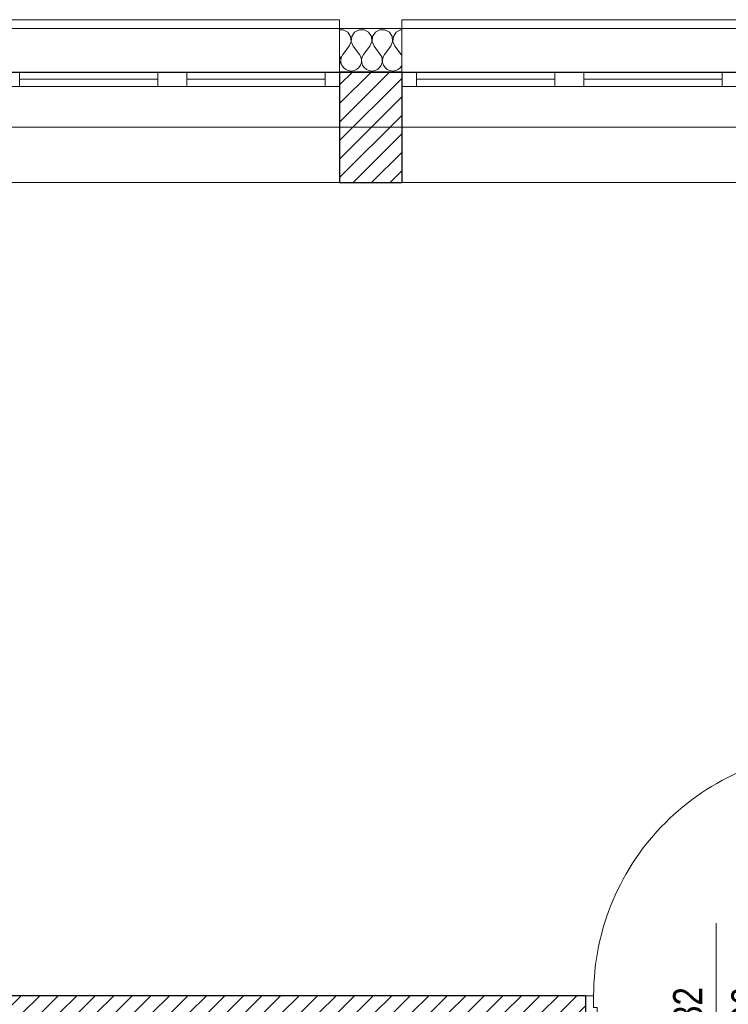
# Model space of a CAD drawing. Header units: millimetres. Extents: x -21056 to 421, y 9759 to 15589.
# Tile 28 of 120: x -6704 to -6461, y 11017 to 11355. Entities that reach past the tile are written whole.
import ezdxf
from ezdxf.enums import TextEntityAlignment as Align

# ---------------------------------------------------------------- set-up
doc = ezdxf.new("R2010")
doc.units = ezdxf.units.MM
doc.header["$LTSCALE"] = 25
doc.header["$MEASUREMENT"] = 0
doc.linetypes.add('Kropki i Kreski', pattern=[670.277762, 352.777767, -176.388884, 0, -141.111112])
doc.linetypes.add('Przerywana', pattern=[240, 120, -120])
for name, color, linetype in [('Drzwi ArchiCAD', 7, 'Continuous'), ('Konstrukcja - Siatki mod', 7, 'Continuous'), ('KR_INW', 7, 'Continuous'), ('NAPIS_SODON', 7, 'Continuous'), ('Znaczniki drzwi ArchiCADa', 7, 'Continuous')]:
    doc.layers.add(name, color=color, linetype=linetype)
for name, color, linetype, lineweight in [('Drzwi ArchiCAD_Nr_pióra__1', 7, 'Continuous', 13), ('Drzwi ArchiCAD_Nr_pióra__27', 7, 'Continuous', 25), ('Konstrukcja - Siatki mod_Nr_pióra__48', 1, 'Continuous', 15), ('KR_INW_Nr_pióra__101', 252, 'Continuous', 5), ('KR_INW_Nr_pióra__102', 3, 'Continuous', 5), ('KR_INW_Nr_pióra__27', 7, 'Continuous', 25), ('KR_INW_Nr_pióra__47', 7, 'Continuous', 15), ('NAPIS_SODON_Nr_pióra__1', 7, 'Continuous', 13), ('Okna ArchiCADa_Nr_pióra__1', 7, 'Continuous', 13), ('Znaczniki drzwi ArchiCADa_Nr_pióra__20', 1, 'Continuous', 13), ('Znaczniki drzwi ArchiCADa_Nr_pióra__7', 7, 'Continuous', 13)]:
    doc.layers.add(name, color=color, linetype=linetype, lineweight=lineweight)
doc.styles.add('GENERATED_STYLE_1', font='ARIALN.TTF')
pattern_1 = [(45, (0, 0), (-31.819804, 31.819804), [])]

# ---------------------------------------------------------------- blocks, each defined once
blk = doc.blocks.new('Strop_1', base_point=(179225, 121523.3))
at = {"layer": 'NAPIS_SODON_Nr_pióra__1', "linetype": 'Continuous', "flags": 128}
blk.add_lwpolyline([(179225, 121523.3), (179225.9, 107003.8), (250898.3, 107008.3), (250897.4, 121527.8)], close=True, dxfattribs=at)
blk = doc.blocks.new('*X160')
at = {"layer": 'KR_INW_Nr_pióra__102', "linetype": 'Continuous'}
for p, q in [((181758.7, 121670.9), (181746.2, 121670.9)), ((181774, 121662.7), (181758.7, 121670.9)), ((181783.7, 121648.2), (181774, 121662.7)), ((181797.4, 121662.7), (181787.8, 121648.2)), ((181812.7, 121670.9), (181797.4, 121662.7)), ((181830.1, 121670.9), (181812.7, 121670.9)), ((181845.5, 121662.7), (181830.1, 121670.9)), ((181855.1, 121648.2), (181845.5, 121662.7)), ((181868.8, 121662.7), (181859.2, 121648.2)), ((181884.2, 121670.9), (181868.8, 121662.7)), ((181901.6, 121670.9), (181884.2, 121670.9)), ((181916.9, 121662.7), (181901.6, 121670.9)), ((181926.5, 121648.2), (181916.9, 121662.7)), ((181940.3, 121662.7), (181930.6, 121648.2)), ((181955.6, 121670.9), (181940.3, 121662.7)), ((181959.9, 121670.9), (181955.6, 121670.9)), ((181778.6, 121614.9), (181785.3, 121630.9)), ((181785.3, 121630.9), (181783.7, 121648.2)), ((181787.8, 121648.2), (181786.1, 121630.9)), ((181786.1, 121630.9), (181792.9, 121614.9)), ((181850, 121614.9), (181856.7, 121630.9)), ((181856.7, 121630.9), (181855.1, 121648.2)), ((181859.2, 121648.2), (181857.6, 121630.9)), ((181857.6, 121630.9), (181864.3, 121614.9)), ((181921.4, 121614.9), (181928.2, 121630.9)), ((181928.2, 121630.9), (181926.5, 121648.2)), ((181930.6, 121648.2), (181929, 121630.9)), ((181929, 121630.9), (181935.7, 121614.9)), ((181778.6, 121614.9), (181757.1, 121586.3)), ((181792.9, 121614.9), (181814.3, 121586.3)), ((181850, 121614.9), (181828.6, 121586.3)), ((181864.3, 121614.9), (181885.7, 121586.3)), ((181921.4, 121614.9), (181900, 121586.3)), ((181935.7, 121614.9), (181957.1, 121586.3)), ((181747.6, 121577.7), (181746.2, 121580.2)), ((181749.9, 121568.1), (181747.6, 121577.7)), ((181749.4, 121558.2), (181749.9, 121568.1)), ((181752.4, 121577.7), (181750.1, 121568.1)), ((181750.1, 121568.1), (181750.6, 121558.2)), ((181757.1, 121586.3), (181752.4, 121577.7)), ((181819.1, 121577.7), (181814.3, 121586.3)), ((181821.3, 121568.1), (181819.1, 121577.7)), ((181820.8, 121558.2), (181821.3, 121568.1)), ((181823.8, 121577.7), (181821.6, 121568.1)), ((181821.6, 121568.1), (181822.1, 121558.2)), ((181828.6, 121586.3), (181823.8, 121577.7)), ((181890.5, 121577.7), (181885.7, 121586.3)), ((181892.7, 121568.1), (181890.5, 121577.7)), ((181892.2, 121558.2), (181892.7, 121568.1)), ((181895.2, 121577.7), (181893, 121568.1)), ((181893, 121568.1), (181893.5, 121558.2)), ((181900, 121586.3), (181895.2, 121577.7)), ((181959.9, 121581.3), (181957.1, 121586.3)), ((181746.2, 121548.9), (181749.4, 121558.2)), ((181750.6, 121558.2), (181753.8, 121548.9)), ((181753.8, 121548.9), (181759.4, 121540.8)), ((181759.4, 121540.8), (181766.9, 121534.5)), ((181766.9, 121534.5), (181776, 121530.5)), ((181776, 121530.5), (181785.7, 121529.2)), ((181785.7, 121529.2), (181795.5, 121530.5)), ((181795.5, 121530.5), (181804.5, 121534.5)), ((181804.5, 121534.5), (181812.1, 121540.8)), ((181812.1, 121540.8), (181817.7, 121548.9)), ((181817.7, 121548.9), (181820.8, 121558.2)), ((181822.1, 121558.2), (181825.2, 121548.9)), ((181825.2, 121548.9), (181830.8, 121540.8)), ((181830.8, 121540.8), (181838.4, 121534.5)), ((181838.4, 121534.5), (181847.4, 121530.5)), ((181847.4, 121530.5), (181857.1, 121529.2)), ((181857.1, 121529.2), (181866.9, 121530.5)), ((181866.9, 121530.5), (181875.9, 121534.5)), ((181875.9, 121534.5), (181883.5, 121540.8)), ((181883.5, 121540.8), (181889.1, 121548.9)), ((181889.1, 121548.9), (181892.2, 121558.2)), ((181893.5, 121558.2), (181896.6, 121548.9)), ((181896.6, 121548.9), (181902.2, 121540.8)), ((181902.2, 121540.8), (181909.8, 121534.5)), ((181909.8, 121534.5), (181918.8, 121530.5)), ((181918.8, 121530.5), (181928.6, 121529.2)), ((181928.6, 121529.2), (181938.3, 121530.5)), ((181938.3, 121530.5), (181947.3, 121534.5)), ((181947.3, 121534.5), (181954.9, 121540.8)), ((181954.9, 121540.8), (181959.9, 121548))]:
    blk.add_line(p, q, dxfattribs=at)
blk = doc.blocks.new('Okno podwójne 19')
at = {"layer": 'Okna ArchiCADa_Nr_pióra__1', "linetype": 'Continuous'}
for p, q in [((-575, 330), (575, 330)), ((-575, 0), (-525, 0)), ((-575, -50), (-575, 0)), ((-525, 0), (-525, -50)), ((-525, 0), (-50, 0)), ((-50, -50), (-50, 0)), ((-50, 0), (0, 0)), ((0, 0), (50, 0)), ((50, 0), (50, -50)), ((50, 0), (525, 0)), ((525, -50), (525, 0)), ((525, 0), (575, 0)), ((575, -50), (575, 0)), ((-525, -25), (-50, -25)), ((50, -25), (525, -25)), ((-525, -50), (-575, -50)), ((-50, -50), (-525, -50)), ((0, -50), (-50, -50)), ((50, -50), (0, -50)), ((525, -50), (50, -50)), ((575, -50), (525, -50)), ((-575, -200), (575, -200)), ((-575, -200), (-575, -230)), ((575, -230), (575, -200)), ((-575, -230), (575, -230))]:
    blk.add_line(p, q, dxfattribs=at)
blk = doc.blocks.new('Ściana_1', base_point=(179075.1, 121675.6))
at = {"layer": 'KR_INW_Nr_pióra__101', "linetype": 'Continuous'}
h = blk.add_hatch(dxfattribs=at)
h.set_pattern_fill('Cegła_licówka', color=256, style=0, pattern_type=2)
h.set_pattern_definition(pattern_1)
h.paths.add_polyline_path([(181746.2, 121145.6), (181959.9, 121145.6), (181959.9, 121475.6), (181959.9, 121525.6), (181746.2, 121525.6), (181746.2, 121475.6)])
at = {"layer": 'KR_INW_Nr_pióra__27', "linetype": 'Continuous'}
for p, q in [((181959.9, 121525.6), (181746.2, 121525.6)), ((181746.2, 121525.6), (181746.2, 121475.6)), ((181959.9, 121525.6), (181959.9, 121475.6)), ((181746.2, 121475.6), (181746.2, 121145.6)), ((181959.9, 121475.6), (181959.9, 121145.6))]:
    blk.add_line(p, q, dxfattribs=at)
at = {"layer": 'KR_INW_Nr_pióra__27', "linetype": 'Continuous', "flags": 128}
blk.add_lwpolyline([(181746.2, 121145.6), (181959.9, 121145.6)], dxfattribs=at)
at = {"layer": 'KR_INW_Nr_pióra__47', "linetype": 'Continuous'}
for p, q in [((181746.2, 121675.6), (181746.2, 121525.6)), ((181959.9, 121675.6), (181959.9, 121525.6))]:
    blk.add_line(p, q, dxfattribs=at)
at = {"layer": 'KR_INW_Nr_pióra__47', "linetype": 'Continuous', "flags": 128}
blk.add_lwpolyline([(181959.9, 121675.6), (181746.2, 121675.6)], dxfattribs=at)
at = {"layer": 'KR_INW'}
blk.add_blockref('*X160', (0, 0), dxfattribs=at)
at = {"layer": 'Okna ArchiCADa_Nr_pióra__1', "linetype": 'Continuous', "xscale": -1, "zscale": 1000, "rotation": 180}
for p in [(181171.2, 121475.6), (182534.9, 121475.6)]:
    blk.add_blockref('Okno podwójne 19', p, dxfattribs=at)
blk = doc.blocks.new('Drzwi 19_34')
at = {"layer": 'Drzwi ArchiCAD_Nr_pióra__1', "linetype": 'Continuous'}
for p, q in [((380.8, 0), (380.8, 841.5)), ((380.8, 841.5), (420.8, 841.5)), ((420.8, 841.5), (420.8, 0)), ((-420.8, 0), (-448.8, 0)), ((-448.8, 0), (-448.8, -60)), ((-420.8, -40), (-420.8, 0)), ((420.8, 0), (380.8, 0)), ((448.8, 0), (420.8, 0)), ((420.8, 0), (420.8, -40)), ((448.8, -60), (448.8, 0)), ((-448.8, -60), (-408.8, -60)), ((-408.8, -40), (-420.8, -40)), ((-408.8, -60), (-408.8, -40)), ((420.8, -40), (408.8, -40)), ((408.8, -40), (408.8, -60)), ((408.8, -60), (448.8, -60))]:
    blk.add_line(p, q, dxfattribs=at)
at = {"layer": 'Drzwi ArchiCAD_Nr_pióra__1', "linetype": 'Przerywana'}
blk.add_arc((420.8, 0), 841.5, 90, 180, dxfattribs=at)
at = {"layer": 'Drzwi ArchiCAD_Nr_pióra__27', "linetype": 'Continuous'}
for p, q in [((-448.8, 0), (-448.8, -60)), ((448.8, 0), (448.8, -60))]:
    blk.add_line(p, q, dxfattribs=at)
blk = doc.blocks.new('Znacznik Wym 19_31')
at = {"layer": 'Znaczniki drzwi ArchiCADa_Nr_pióra__20', "linetype": 'Continuous'}
blk.add_line((0, 250), (0, -360), dxfattribs=at)
at = {"layer": 'Znaczniki drzwi ArchiCADa_Nr_pióra__7', "style": 'GENERATED_STYLE_1'}
for tag, p in [('AC_MarkerText_2', (-17.6, -97.4)), ('AC_MarkerText_3', (182.4, -161.4))]:
    blk.add_attdef(tag, text='', height=100, rotation=90, dxfattribs=at).set_placement(p, align=Align.BOTTOM_LEFT)
blk = doc.blocks.new('Ściana_101', base_point=(179075.1, 118290.7))
at = {"layer": 'KR_INW_Nr_pióra__101', "linetype": 'Continuous'}
h = blk.add_hatch(dxfattribs=at)
h.set_pattern_fill('Cegła_licówka', color=256, style=0, pattern_type=2)
h.set_pattern_definition(pattern_1)
h.paths.add_polyline_path([(179605.1, 118290.7), (182590.5, 118290.7), (182590.5, 118350.7), (179605.1, 118350.7)])
h = blk.add_hatch(dxfattribs=at)
h.set_pattern_fill('Cegła_licówka', color=256, style=0, pattern_type=2)
h.set_pattern_definition(pattern_1)
h.paths.add_polyline_path([(183488, 118350.7), (183488, 118290.7), (183915.9, 118290.7), (183915.9, 118350.7)])
at = {"layer": 'KR_INW_Nr_pióra__27', "linetype": 'Continuous'}
for p, q in [((182590.5, 118350.7), (182590.5, 118290.7)), ((183488, 118350.7), (183488, 118290.7))]:
    blk.add_line(p, q, dxfattribs=at)
at = {"layer": 'KR_INW_Nr_pióra__27', "linetype": 'Continuous', "flags": 128}
for points in [[(182590.5, 118350.7), (179605.1, 118350.7)], [(183915.9, 118350.7), (183488, 118350.7)], [(179605.1, 118290.7), (182229.6, 118290.7)], [(182289.6, 118290.7), (182590.5, 118290.7)], [(183488, 118290.7), (183915.9, 118290.7)]]:
    blk.add_lwpolyline(points, dxfattribs=at)
at = {"layer": 'Drzwi ArchiCAD', "linetype": 'Continuous', "zscale": 1000}
blk.add_blockref('Drzwi 19_34', (183039.3, 118350.7), dxfattribs=at)
at = {"layer": 'Znaczniki drzwi ArchiCADa', "color": 14, "lineweight": 13, "true_color": 0xb00000}
ref = blk.add_blockref('Znacznik Wym 19_31', (183039.3, 118350.7), dxfattribs=at)
ref.add_attrib('AC_MarkerText_2', '82', dxfattribs={"layer": 'Znaczniki drzwi ArchiCADa_Nr_pióra__7', "color": 7, "height": 100, "rotation": 90, "style": 'GENERATED_STYLE_1'}).set_placement((183021.6, 118253.3), align=Align.BOTTOM_LEFT)
ref.add_attrib('AC_MarkerText_3', '206', dxfattribs={"layer": 'Znaczniki drzwi ArchiCADa_Nr_pióra__7', "color": 7, "height": 100, "rotation": 90, "style": 'GENERATED_STYLE_1'}).set_placement((183221.6, 118189.3), align=Align.BOTTOM_LEFT)
blk = doc.blocks.new('Standardowy znacznik siatki_8')
at = {"layer": 'Konstrukcja - Siatki mod_Nr_pióra__48', "linetype": 'Kropki i Kreski'}
blk.add_line((1000, 0), (72912, 0), dxfattribs=at)

msp = doc.modelspace()

# ---------------------------------------------------------------- block references
at = {"layer": 'Konstrukcja - Siatki mod', "color": 8, "linetype": 'Continuous', "lineweight": 13, "xscale": 0.1, "yscale": 0.1, "zscale": 100}
msp.add_blockref('Standardowy znacznik siatki_8', (-6969.92, 11318.49), dxfattribs=at)
at = {"layer": 'KR_INW', "xscale": 0.1, "yscale": 0.1, "zscale": 0.1}
for name, p in [('Ściana_1', (-6861.34, 11352.49)), ('Ściana_101', (-6861.34, 11013.99))]:
    msp.add_blockref(name, p, dxfattribs=at)
at = {"layer": 'NAPIS_SODON', "linetype": 'Continuous', "xscale": 0.1, "yscale": 0.1, "zscale": 0.1}
msp.add_blockref('Strop_1', (-6846.35, 11337.26), dxfattribs=at)

doc.saveas('drawing.dxf')
